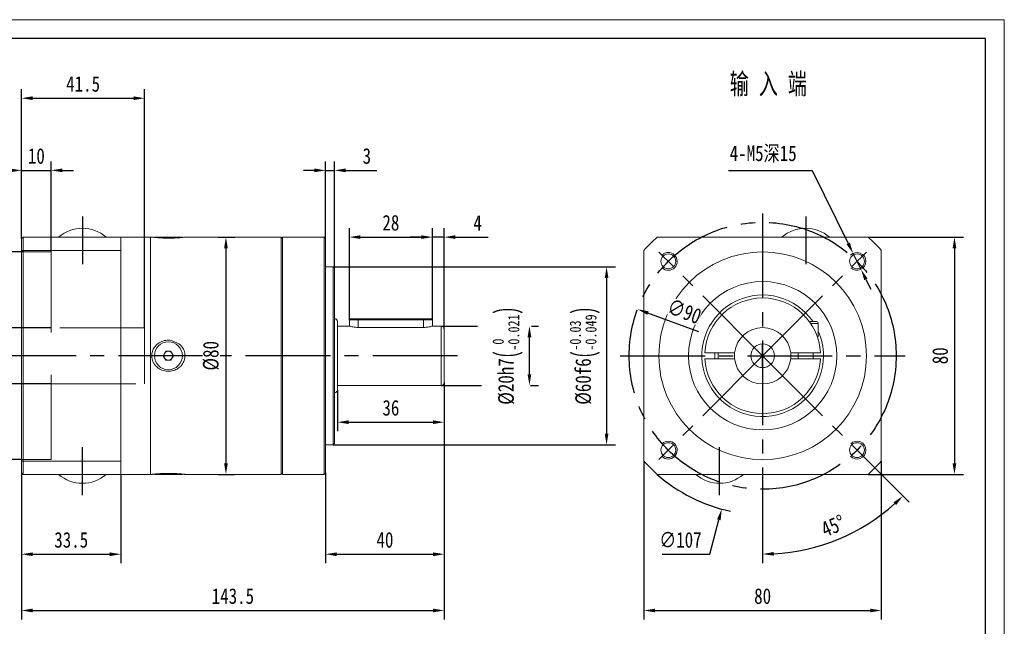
# Model space of a CAD drawing. Header units: millimetres. Extents: x -82 to 450, y -86 to 290.
# Tile 3 of 3: x 118 to 450, y 85 to 290. Entities that reach past the tile are written whole.
import ezdxf

# ---------------------------------------------------------------- set-up
doc = ezdxf.new("R2010")
doc.units = ezdxf.units.MM
doc.header["$LTSCALE"] = 1.5
doc.header["$PDSIZE"] = -1
doc.linetypes.add('CENTER2', pattern=[28.575, 19.05, -3.175, 3.175, -3.175])
doc.linetypes.add('DASHED2', pattern=[9.525, 6.35, -3.175])
doc.layers.get('0').update_dxf_attribs({"lineweight": 18})
doc.layers.get('Defpoints').update_dxf_attribs({"lineweight": 18})
for name, color, linetype in [('1轮廓实线层', 7, 'Continuous'), ('3中心线层', 1, 'CENTER2'), ('4虚线层', 6, 'DASHED2'), ('7标注层', 4, 'Continuous')]:
    doc.layers.add(name, color=color, linetype=linetype)
doc.layers.add('细实线', color=7, linetype='Continuous', lineweight=18)
doc.styles.get("Standard").update_dxf_attribs({"font": 'txt', "width": 0.707})
doc.styles.add('TH_GBDIM', font='txt', dxfattribs={"width": 0.8})
doc.dimstyles.new('TH_GBDIM', dxfattribs={"dimscale": 1.5, "dimtxt": 3.5, "dimasz": 2.5, "dimexe": 2, "dimexo": 0, "dimgap": 1.5, "dimtad": 1, "dimdec": 1, "dimdsep": 46, "dimtxsty": 'TH_GBDIM', "dimcen": 2.5, "dimdle": 5, "dimclrd": 4, "dimclre": 4, "dimclrt": 3, "dimadec": 0, "dimazin": 2, "dimtfac": 0.714286, "dimtdec": 1, "dimtmove": 0, "dimatfit": 3, "dimfxl": 1, "dimtolj": 1, "dimarcsym": 0})

# ---------------------------------------------------------------- blocks, each defined once
blk = doc.blocks.new('*D4')
at = {"layer": '7标注层', "color": 4, "lineweight": -2}
for p, q in [((223.49, 206.54), (318.7, 206.54)), ((315.7, 202.79), (315.7, 150.29)), ((223.49, 146.54), (318.7, 146.54))]:
    blk.add_line(p, q, dxfattribs=at)
at = {"layer": '7标注层', "color": 4}
for points in [[(316.33, 202.79), (315.08, 202.79), (315.7, 206.54)], [(315.08, 150.29), (316.33, 150.29), (315.7, 146.54)]]:
    blk.add_solid(points, dxfattribs=at)
at = {"layer": 'Defpoints', "color": 0}
for p in [(223.49, 206.54), (223.49, 146.54), (315.7, 146.54)]:
    blk.add_point(p, dxfattribs=at)
at = {"layer": '7标注层', "color": 3, "insert": (308.41, 176.54), "char_height": 5.25, "attachment_point": 5, "rotation": 90, "style": 'TH_GBDIM'}
blk.add_mtext('\\A1;{%%c60}{}{f6\\H0.7143x;{\\H2x;\\W0.5;(}\\S-0.03^ -0.049;{\\H2x;\\W0.5;)}}', dxfattribs=at)
blk = doc.blocks.new('*D5')
at = {"layer": '7标注层', "color": 4, "lineweight": -2}
for p, q in [((259.99, 186.54), (272.19, 186.54)), ((290.43, 186.54), (292.7, 186.54)), ((289.7, 170.29), (289.7, 182.79)), ((259.99, 166.54), (273.53, 166.54)), ((290.1, 166.54), (292.7, 166.54))]:
    blk.add_line(p, q, dxfattribs=at)
at = {"layer": '7标注层', "color": 4}
for points in [[(290.32, 182.79), (289.07, 182.79), (289.7, 186.54)], [(289.07, 170.29), (290.32, 170.29), (289.7, 166.54)]]:
    blk.add_solid(points, dxfattribs=at)
at = {"layer": 'Defpoints', "color": 0}
for p in [(259.99, 186.54), (289.7, 186.54), (259.99, 166.54)]:
    blk.add_point(p, dxfattribs=at)
at = {"layer": '7标注层', "color": 3, "insert": (282.4, 176.54), "char_height": 5.25, "attachment_point": 5, "rotation": 90, "style": 'TH_GBDIM'}
blk.add_mtext('\\A1;{%%c20}{}{h7\\H0.7143x;{\\H2x;\\W0.5;(}\\S 0^ -0.021;{\\H2x;\\W0.5;)}}', dxfattribs=at)
blk = doc.blocks.new('*D6')
at = {"layer": '7标注层', "color": 4, "lineweight": -2}
for p, q in [((118.49, 211.54), (71.4, 211.54)), ((74.4, 207.79), (74.4, 145.29)), ((118.49, 141.54), (71.4, 141.54))]:
    blk.add_line(p, q, dxfattribs=at)
at = {"layer": '7标注层', "color": 4}
for points in [[(75.02, 207.79), (73.77, 207.79), (74.4, 211.54)], [(73.77, 145.29), (75.02, 145.29), (74.4, 141.54)]]:
    blk.add_solid(points, dxfattribs=at)
at = {"layer": 'Defpoints', "color": 0}
for p in [(118.49, 211.54), (74.4, 141.54), (118.49, 141.54)]:
    blk.add_point(p, dxfattribs=at)
at = {"layer": '7标注层', "color": 3, "insert": (67.1, 176.54), "char_height": 5.25, "attachment_point": 5, "rotation": 90, "style": 'TH_GBDIM'}
blk.add_mtext('\\A1;{%%c70}{}{F6\\H0.7143x;{\\H2x;\\W0.5;(}\\S+0.049^ +0.03;{\\H2x;\\W0.5;)}}', dxfattribs=at)
blk = doc.blocks.new('*D7')
at = {"layer": '7标注层', "color": 4, "lineweight": -2}
for p, q in [((114.74, 239.05), (110.99, 239.05)), ((118.49, 216.04), (118.49, 242.05)), ((118.49, 239.05), (128.49, 239.05)), ((128.49, 211.54), (128.49, 242.05)), ((132.24, 239.05), (135.99, 239.05))]:
    blk.add_line(p, q, dxfattribs=at)
at = {"layer": '7标注层', "color": 4}
for points in [[(114.74, 238.43), (114.74, 239.68), (118.49, 239.05)], [(132.24, 239.68), (132.24, 238.43), (128.49, 239.05)]]:
    blk.add_solid(points, dxfattribs=at)
at = {"layer": 'Defpoints', "color": 0}
for p in [(128.49, 239.05), (118.49, 216.04), (128.49, 211.54)]:
    blk.add_point(p, dxfattribs=at)
at = {"layer": '7标注层', "color": 3, "insert": (123.49, 243.87), "char_height": 5.25, "attachment_point": 5, "style": 'TH_GBDIM'}
blk.add_mtext('\\A1;{10}{}{}', dxfattribs=at)
blk = doc.blocks.new('*D8')
at = {"layer": '7标注层', "color": 4, "lineweight": -2}
for p, q in [((118.49, 216.54), (118.49, 266.38)), ((159.99, 186.04), (159.99, 266.38)), ((122.24, 263.38), (156.24, 263.38))]:
    blk.add_line(p, q, dxfattribs=at)
at = {"layer": '7标注层', "color": 4}
for points in [[(122.24, 264.01), (122.24, 262.76), (118.49, 263.38)], [(156.24, 262.76), (156.24, 264.01), (159.99, 263.38)]]:
    blk.add_solid(points, dxfattribs=at)
at = {"layer": 'Defpoints', "color": 0}
for p in [(159.99, 263.38), (118.49, 216.54), (159.99, 186.04)]:
    blk.add_point(p, dxfattribs=at)
at = {"layer": '7标注层', "color": 3, "insert": (139.24, 268.18), "char_height": 5.25, "attachment_point": 5, "style": 'TH_GBDIM'}
blk.add_mtext('\\A1;41.5', dxfattribs=at)
blk = doc.blocks.new('*D9')
at = {"layer": '7标注层', "color": 4, "lineweight": -2}
for p, q in [((260.99, 167.54), (260.99, 87.65)), ((118.49, 137.04), (118.49, 87.65)), ((122.24, 90.65), (257.24, 90.65))]:
    blk.add_line(p, q, dxfattribs=at)
at = {"layer": '7标注层', "color": 4}
for points in [[(122.24, 91.28), (122.24, 90.03), (118.49, 90.65)], [(257.24, 90.03), (257.24, 91.28), (260.99, 90.65)]]:
    blk.add_solid(points, dxfattribs=at)
at = {"layer": 'Defpoints', "color": 0}
for p in [(260.99, 167.54), (118.49, 137.04), (260.99, 90.65)]:
    blk.add_point(p, dxfattribs=at)
at = {"layer": '7标注层', "color": 3, "insert": (189.74, 95.47), "char_height": 5.25, "attachment_point": 5, "style": 'TH_GBDIM'}
blk.add_mtext('\\A1;{143.5}{}{}', dxfattribs=at)
blk = doc.blocks.new('*D10')
at = {"layer": '7标注层', "color": 4, "lineweight": -2}
for p, q in [((256.99, 188.64), (256.99, 219.54)), ((260.99, 185.54), (260.99, 219.54)), ((253.24, 216.54), (249.49, 216.54)), ((260.99, 216.54), (256.99, 216.54)), ((264.74, 216.54), (275.78, 216.54))]:
    blk.add_line(p, q, dxfattribs=at)
at = {"layer": '7标注层', "color": 4}
for points in [[(253.24, 215.92), (253.24, 217.17), (256.99, 216.54)], [(264.74, 217.17), (264.74, 215.92), (260.99, 216.54)]]:
    blk.add_solid(points, dxfattribs=at)
at = {"layer": 'Defpoints', "color": 0}
for p in [(256.99, 216.54), (256.99, 188.64), (260.99, 185.54)]:
    blk.add_point(p, dxfattribs=at)
at = {"layer": '7标注层', "color": 3, "insert": (272.24, 221.33), "char_height": 5.25, "attachment_point": 5, "style": 'TH_GBDIM'}
blk.add_mtext('\\A1;4', dxfattribs=at)
blk = doc.blocks.new('*D11')
at = {"layer": '7标注层', "color": 4, "lineweight": -2}
for p, q in [((228.99, 188.64), (228.99, 219.54)), ((256.99, 188.64), (256.99, 219.54)), ((232.74, 216.54), (253.24, 216.54))]:
    blk.add_line(p, q, dxfattribs=at)
at = {"layer": '7标注层', "color": 4}
for points in [[(232.74, 217.17), (232.74, 215.92), (228.99, 216.54)], [(253.24, 215.92), (253.24, 217.17), (256.99, 216.54)]]:
    blk.add_solid(points, dxfattribs=at)
at = {"layer": 'Defpoints', "color": 0}
for p in [(256.99, 216.54), (228.99, 188.64), (256.99, 188.64)]:
    blk.add_point(p, dxfattribs=at)
at = {"layer": '7标注层', "color": 3, "insert": (242.99, 221.36), "char_height": 5.25, "attachment_point": 5, "style": 'TH_GBDIM'}
blk.add_mtext('\\A1;28', dxfattribs=at)
blk = doc.blocks.new('*D12')
at = {"layer": '7标注层', "color": 4, "lineweight": -2}
for p, q in [((224.99, 165.04), (224.99, 151.14)), ((260.99, 165.04), (260.99, 151.14)), ((228.74, 154.14), (257.24, 154.14))]:
    blk.add_line(p, q, dxfattribs=at)
at = {"layer": '7标注层', "color": 4}
for points in [[(228.74, 154.77), (228.74, 153.52), (224.99, 154.14)], [(257.24, 153.52), (257.24, 154.77), (260.99, 154.14)]]:
    blk.add_solid(points, dxfattribs=at)
at = {"layer": 'Defpoints', "color": 0}
for p in [(224.99, 165.04), (260.99, 165.04), (260.99, 154.14)]:
    blk.add_point(p, dxfattribs=at)
at = {"layer": '7标注层', "color": 3, "insert": (242.99, 158.96), "char_height": 5.25, "attachment_point": 5, "style": 'TH_GBDIM'}
blk.add_mtext('\\A1;36', dxfattribs=at)
blk = doc.blocks.new('*D13')
at = {"layer": '7标注层', "color": 4, "lineweight": -2}
for p, q in [((217.24, 239.05), (213.49, 239.05)), ((220.99, 216.04), (220.99, 242.05)), ((220.99, 239.05), (223.99, 239.05)), ((223.99, 206.04), (223.99, 242.05)), ((227.74, 239.05), (238.27, 239.05))]:
    blk.add_line(p, q, dxfattribs=at)
at = {"layer": '7标注层', "color": 4}
for points in [[(217.24, 238.43), (217.24, 239.68), (220.99, 239.05)], [(227.74, 239.68), (227.74, 238.43), (223.99, 239.05)]]:
    blk.add_solid(points, dxfattribs=at)
at = {"layer": 'Defpoints', "color": 0}
for p in [(223.99, 239.05), (220.99, 216.04), (223.99, 206.04)]:
    blk.add_point(p, dxfattribs=at)
at = {"layer": '7标注层', "color": 3, "insert": (234.88, 243.87), "char_height": 5.25, "attachment_point": 5, "style": 'TH_GBDIM'}
blk.add_mtext('\\A1;3', dxfattribs=at)
blk = doc.blocks.new('*D14')
at = {"layer": '7标注层', "color": 4, "lineweight": -2}
for p, q in [((220.99, 137.04), (220.99, 106.62)), ((260.99, 137.04), (260.99, 106.62)), ((224.74, 109.62), (257.24, 109.62))]:
    blk.add_line(p, q, dxfattribs=at)
at = {"layer": '7标注层', "color": 4}
for points in [[(224.74, 110.24), (224.74, 108.99), (220.99, 109.62)], [(257.24, 108.99), (257.24, 110.24), (260.99, 109.62)]]:
    blk.add_solid(points, dxfattribs=at)
at = {"layer": 'Defpoints', "color": 0}
for p in [(220.99, 137.04), (260.99, 137.04), (260.99, 109.62)]:
    blk.add_point(p, dxfattribs=at)
at = {"layer": '7标注层', "color": 3, "insert": (240.99, 114.43), "char_height": 5.25, "attachment_point": 5, "style": 'TH_GBDIM'}
blk.add_mtext('\\A1;40', dxfattribs=at)
blk = doc.blocks.new('*D15')
at = {"layer": '7标注层', "color": 4, "lineweight": -2}
for p, q in [((118.49, 136.54), (118.49, 106.62)), ((151.99, 136.54), (151.99, 106.62)), ((122.24, 109.62), (148.24, 109.62))]:
    blk.add_line(p, q, dxfattribs=at)
at = {"layer": '7标注层', "color": 4}
for points in [[(122.24, 110.24), (122.24, 108.99), (118.49, 109.62)], [(148.24, 108.99), (148.24, 110.24), (151.99, 109.62)]]:
    blk.add_solid(points, dxfattribs=at)
at = {"layer": 'Defpoints', "color": 0}
for p in [(118.49, 136.54), (151.99, 136.54), (151.99, 109.62)]:
    blk.add_point(p, dxfattribs=at)
at = {"layer": '7标注层', "color": 3, "insert": (135.24, 114.43), "char_height": 5.25, "attachment_point": 5, "style": 'TH_GBDIM'}
blk.add_mtext('\\A1;33.5', dxfattribs=at)
blk = doc.blocks.new('*D16')
at = {"layer": '7标注层', "color": 4, "lineweight": -2}
for p, q in [((328.31, 141.01), (328.31, 87.65)), ((408.31, 141.01), (408.31, 87.65)), ((332.06, 90.65), (404.56, 90.65))]:
    blk.add_line(p, q, dxfattribs=at)
at = {"layer": '7标注层', "color": 4}
for points in [[(332.06, 91.28), (332.06, 90.03), (328.31, 90.65)], [(404.56, 90.03), (404.56, 91.28), (408.31, 90.65)]]:
    blk.add_solid(points, dxfattribs=at)
at = {"layer": 'Defpoints', "color": 0}
for p in [(328.31, 141.01), (408.31, 141.01), (408.31, 90.65)]:
    blk.add_point(p, dxfattribs=at)
at = {"layer": '7标注层', "color": 3, "insert": (368.31, 95.47), "char_height": 5.25, "attachment_point": 5, "style": 'TH_GBDIM'}
blk.add_mtext('\\A1;80', dxfattribs=at)
blk = doc.blocks.new('*D17')
at = {"layer": '7标注层', "color": 4, "lineweight": -2}
for p, q in [((403.84, 216.54), (435.96, 216.54)), ((432.96, 212.79), (432.96, 140.29)), ((403.84, 136.54), (435.96, 136.54))]:
    blk.add_line(p, q, dxfattribs=at)
at = {"layer": '7标注层', "color": 4}
for points in [[(433.59, 212.79), (432.34, 212.79), (432.96, 216.54)], [(432.34, 140.29), (433.59, 140.29), (432.96, 136.54)]]:
    blk.add_solid(points, dxfattribs=at)
at = {"layer": 'Defpoints', "color": 0}
for p in [(403.84, 216.54), (403.84, 136.54), (432.96, 136.54)]:
    blk.add_point(p, dxfattribs=at)
at = {"layer": '7标注层', "color": 3, "insert": (428.15, 176.54), "char_height": 5.25, "attachment_point": 5, "rotation": 90, "style": 'TH_GBDIM'}
blk.add_mtext('\\A1;80', dxfattribs=at)
blk = doc.blocks.new('*D18')
at = {"layer": '7标注层', "color": 4, "lineweight": -2}
for p, q in [((356.77, 239.05), (384.97, 239.05)), ((384.97, 239.05), (397.14, 214.41)), ((401.46, 205.67), (398.8, 211.05)), ((403.12, 202.31), (404.78, 198.95))]:
    blk.add_line(p, q, dxfattribs=at)
at = {"layer": '7标注层', "color": 4}
for points in [[(396.58, 214.14), (397.7, 214.69), (398.8, 211.05)], [(403.68, 202.59), (402.56, 202.03), (401.46, 205.67)]]:
    blk.add_solid(points, dxfattribs=at)
at = {"layer": 'Defpoints', "color": 0}
for p in [(398.8, 211.05), (401.46, 205.67)]:
    blk.add_point(p, dxfattribs=at)
at = {"layer": '7标注层', "color": 3, "insert": (368.49, 244.55), "char_height": 5.25, "attachment_point": 5, "style": 'TH_GBDIM'}
blk.add_mtext('\\A1;{4-M5深15}{}{}', dxfattribs=at)
blk = doc.blocks.new('*D23')
at = {"layer": '7标注层', "color": 4, "lineweight": -2}
for p, q in [((368.31, 172.79), (368.31, 180.29)), ((364.56, 176.54), (372.06, 176.54)), ((350.45, 109.62), (353.55, 121.23)), ((334.44, 109.62), (350.45, 109.62))]:
    blk.add_line(p, q, dxfattribs=at)
blk.add_arc((368.31, 176.54), 53.5, 228.3884, 258.2671, dxfattribs=at)
at = {"layer": '7标注层', "color": 4}
blk.add_solid([(354.15, 121.07), (352.94, 121.39), (354.51, 124.85)], dxfattribs=at)
at = {"layer": 'Defpoints', "color": 0}
for p in [(382.11, 228.23), (354.51, 124.85)]:
    blk.add_point(p, dxfattribs=at)
at = {"layer": '7标注层', "color": 3, "insert": (340.6, 114.43), "char_height": 5.25, "attachment_point": 5, "style": 'TH_GBDIM'}
blk.add_mtext('\\A1;{∅107}{}{}', dxfattribs=at)
blk = doc.blocks.new('*D26')
at = {"color": 4, "lineweight": -2}
for p, q in [((403.29, 141.57), (417.72, 127.13)), ((368.31, 128.54), (368.31, 106.66))]:
    blk.add_line(p, q, dxfattribs=at)
blk.add_arc((368.31, 176.54), 66.88, 273.2131, 311.7869, dxfattribs=at)
at = {"color": 4}
for points in [[(413.31, 126.22), (412.45, 127.13), (415.6, 129.25)], [(372.04, 110.39), (372.08, 109.14), (368.31, 109.66)]]:
    blk.add_solid(points, dxfattribs=at)
at = {"layer": 'Defpoints', "color": 0}
for p in [(368.31, 224.54), (368.31, 176.54), (403.29, 141.57), (368.31, 128.54), (385.62, 111.94)]:
    blk.add_point(p, dxfattribs=at)
at = {"color": 3, "insert": (392.07, 119.18), "char_height": 5.25, "attachment_point": 5, "rotation": 22.5, "style": 'TH_GBDIM'}
blk.add_mtext('\\A1;45%%d', dxfattribs=at)
blk = doc.blocks.new('*D28')
at = {"layer": '7标注层', "color": 4, "lineweight": -2}
blk.add_line((346.74, 184.57), (329.65, 190.94), dxfattribs=at)
at = {"layer": '7标注层', "color": 4}
blk.add_solid([(329.87, 191.52), (329.44, 190.35), (326.14, 192.24)], dxfattribs=at)
at = {"layer": 'Defpoints', "color": 0}
for p in [(326.14, 192.24), (410.48, 160.84)]:
    blk.add_point(p, dxfattribs=at)
at = {"layer": '7标注层', "color": 3, "insert": (341.93, 191.51), "char_height": 5.25, "attachment_point": 5, "rotation": 339.5787, "style": 'TH_GBDIM'}
blk.add_mtext('\\A1;∅90', dxfattribs=at)
blk = doc.blocks.new('*D29')
at = {"layer": '7标注层', "color": 4, "lineweight": -2}
for p, q in [((184.79, 216.54), (190.39, 216.54)), ((187.39, 212.79), (187.39, 140.29)), ((184.79, 136.54), (190.39, 136.54))]:
    blk.add_line(p, q, dxfattribs=at)
at = {"layer": '7标注层', "color": 4}
for points in [[(188.02, 212.79), (186.77, 212.79), (187.39, 216.54)], [(186.77, 140.29), (188.02, 140.29), (187.39, 136.54)]]:
    blk.add_solid(points, dxfattribs=at)
at = {"layer": 'Defpoints', "color": 0}
for p in [(184.79, 216.54), (184.79, 136.54), (187.39, 136.54)]:
    blk.add_point(p, dxfattribs=at)
at = {"layer": '7标注层', "color": 3, "insert": (182.38, 176.54), "char_height": 5.25, "attachment_point": 5, "rotation": 90, "style": 'TH_GBDIM'}
blk.add_mtext('\\A1;{%%c80}{}{}', dxfattribs=at)
blk = doc.blocks.new('*D30')
at = {"layer": '7标注层', "color": 4, "lineweight": -2}
for p, q in [((128.49, 185.99), (98.13, 185.99)), ((101.13, 182.24), (101.13, 170.85)), ((128.49, 167.1), (98.13, 167.1)), ((101.13, 167.1), (101.13, 124.58))]:
    blk.add_line(p, q, dxfattribs=at)
at = {"layer": '7标注层', "color": 4}
for points in [[(101.76, 182.24), (100.51, 182.24), (101.13, 185.99)], [(100.51, 170.85), (101.76, 170.85), (101.13, 167.1)]]:
    blk.add_solid(points, dxfattribs=at)
at = {"layer": 'Defpoints', "color": 0}
for p in [(128.49, 185.99), (101.13, 167.1), (128.49, 167.1)]:
    blk.add_point(p, dxfattribs=at)
at = {"layer": '7标注层', "color": 3, "insert": (93.83, 143.96), "char_height": 5.25, "attachment_point": 5, "rotation": 90, "style": 'TH_GBDIM'}
blk.add_mtext('\\A1;{%%c19}{}{G7\\H0.7143x;{\\H2x;\\W0.5;(}\\S+0.028^ +0.007;{\\H2x;\\W0.5;)}}', dxfattribs=at)

msp = doc.modelspace()

# ---------------------------------------------------------------- linework, layer by layer
at = {"color": 7, "linetype": 'Continuous', "lineweight": 15}
for p, q in [((118.491161, 211.880014), (118.491161, 216.042356)), ((118.991162, 216.542357), (118.991162, 212.070514)), ((151.991158, 216.542357), (118.991162, 216.542357)), ((151.991158, 216.542357), (151.991158, 212.070514)), ((161.991159, 176.542356), (161.991159, 216.542357)), ((161.991159, 136.542355), (161.991159, 216.542357)), ((163.276159, 216.542357), (165.633659, 216.542357)), ((165.633659, 216.542357), (172.70616, 216.542357)), ((205.991159, 136.542355), (205.991159, 216.542357)), ((206.49116, 216.542357), (206.49116, 176.542356)), ((220.491159, 136.542355), (220.491159, 216.542357)), ((220.99116, 216.042356), (220.99116, 137.042356)), ((403.840393, 216.542355), (332.784075, 216.542355)), ((118.491161, 141.204697), (118.491161, 211.880014)), ((118.991162, 212.070514), (151.991158, 212.070514)), ((118.991162, 212.070514), (118.991162, 141.014197)), ((151.991158, 176.542356), (151.991158, 212.070514)), ((328.312233, 212.070513), (328.312233, 141.014199)), ((408.312235, 141.014199), (408.312235, 212.070513)), ((223.491161, 146.542356), (223.491161, 206.542355)), ((223.991158, 206.042356), (223.991158, 147.042357)), ((224.99116, 188.042356), (224.99116, 176.542356)), ((231.99116, 188.642356), (228.991161, 188.642356)), ((229.39116, 189.042356), (231.99116, 189.042356)), ((231.99116, 189.042356), (231.99116, 188.642356)), ((231.99116, 189.042356), (253.99116, 189.042356)), ((253.99116, 188.642356), (231.99116, 188.642356)), ((231.99116, 188.642356), (231.99116, 186.081748)), ((253.99116, 186.081748), (231.99116, 186.081748)), ((253.99116, 188.642356), (253.99116, 189.042356)), ((253.99116, 189.042356), (256.591159, 189.042356)), ((256.991158, 188.642356), (253.99116, 188.642356)), ((253.99116, 188.642356), (253.99116, 186.081748)), ((259.991157, 176.542356), (259.991157, 186.542355)), ((384.060249, 188.042356), (386.437233, 188.042356)), ((387.062234, 187.417356), (384.498165, 187.417356)), ((260.991159, 185.542356), (260.991159, 176.542356)), ((387.062234, 183.042356), (386.69701, 183.042356)), ((151.991158, 141.014197), (151.991158, 176.542356)), ((161.991159, 136.542355), (161.991159, 176.542356)), ((166.259109, 176.542356), (167.125135, 178.042356)), ((167.125135, 175.042355), (166.259109, 176.542356)), ((167.125135, 178.042356), (168.857185, 178.042356)), ((168.857185, 178.042356), (169.72321, 176.542356)), ((169.72321, 176.542356), (168.857185, 175.042355)), ((206.49116, 176.542356), (206.49116, 136.542355)), ((224.99116, 176.542356), (224.99116, 165.042356)), ((259.991157, 166.542356), (259.991157, 176.542356)), ((260.991159, 176.542356), (260.991159, 167.542356)), ((349.338569, 177.542356), (358.36236, 177.542356)), ((378.262108, 177.542356), (387.2859, 177.542356)), ((168.857185, 175.042355), (167.125135, 175.042355)), ((349.338569, 175.542356), (358.36236, 175.542356)), ((378.262108, 175.542356), (387.2859, 175.542356)), ((118.491161, 137.042356), (118.491161, 141.204697)), ((151.991158, 141.014197), (118.991162, 141.014197)), ((118.991162, 141.014197), (118.991162, 136.542355)), ((151.991158, 141.014197), (151.991158, 136.542355)), ((118.991162, 136.542355), (151.991158, 136.542355)), ((172.70616, 136.542355), (163.276159, 136.542355)), ((332.784075, 136.542357), (403.840393, 136.542357))]:
    msp.add_line(p, q, dxfattribs=at)
at = {"color": 7, "linetype": 'Continuous', "lineweight": 15, "flags": 128}
for points in [[(352.176524, 175.542356), (352.145567, 176.542356), (352.176524, 177.542356)], [(353.345604, 175.542356), (353.316614, 176.904812), (353.345604, 177.542356)]]:
    msp.add_lwpolyline(points, dxfattribs=at)
at = {"color": 7, "linetype": 'Continuous', "lineweight": 15}
for centre, radius in [((368.312234, 176.542356), 35), ((336.492429, 208.362161), 2.5), ((400.132039, 208.362161), 2.5), ((368.312234, 176.542356), 25), ((167.991159, 176.542356), 4.715), ((368.312234, 176.542356), 4), ((336.492429, 144.722551), 2.5), ((400.132039, 144.722551), 2.5)]:
    msp.add_circle(centre, radius, dxfattribs=at)
for centre, radius, start, end in [((138.991159, 207.375689), 12.166667, 48.88790956, 131.11209044), ((382.812234, 207.375689), 12.166667, 48.88790956, 131.11209044), ((368.312234, 176.542356), 53.5, 131.61160919, 138.38839081), ((368.312234, 176.542356), 53.5, 41.61160919, 48.38839081), ((368.312234, 176.542356), 20.5, 34.12329454, 0), ((368.312234, 176.542356), 19.5, 2.93953449, 177.06046551), ((223.991159, 188.042356), 1, 0, 90), ((259.991159, 185.542356), 1, 0, 90), ((368.312234, 176.542356), 9.5, 6.04232842, 173.95767158), ((386.437234, 187.417356), 0.625, 0, 90), ((368.312234, 176.542356), 20.5, 0, 23.8461757), ((167.991159, 176.542356), 1.5, 150, 210), ((167.991159, 176.542356), 1.5, 90, 150), ((167.991159, 176.542356), 1.5, 30, 90), ((167.991159, 176.542356), 1.5, 330, 30), ((368.312234, 176.542356), 9.5, 173.95767158, 186.04232842), ((368.312234, 176.542356), 9.5, 353.95767158, 6.04232842), ((167.991159, 176.542356), 1.5, 210, 270), ((167.991159, 176.542356), 1.5, 270, 330), ((368.312234, 176.542356), 19.5, 182.93953449, 357.06046551), ((368.312234, 176.542356), 9.5, 186.04232842, 353.95767158), ((259.991159, 167.542356), 1, 270, 0), ((223.991159, 165.042356), 1, 270, 0), ((368.312234, 176.542356), 53.5, 221.61160919, 228.38839081), ((368.312234, 176.542356), 53.5, 311.61160919, 318.38839081), ((138.991159, 145.709022), 12.166667, 228.88790956, 311.11209044), ((353.812234, 145.709023), 12.166667, 228.88790956, 311.11209044)]:
    msp.add_arc(centre, radius, start, end, dxfattribs=at)
at = {"color": 4}
for centre, start, end in [((336.492429, 208.362161), 226.91021317, 135), ((400.132039, 208.362161), 225, 136.91021317), ((336.492429, 144.722551), 225, 133.08978683), ((400.132039, 144.722551), 223.08978683, 135)]:
    msp.add_arc(centre, 3, start, end, dxfattribs=at)
at = {"color": 7, "linetype": 'Continuous', "lineweight": 15}
for points in [[(118.491161, 216.042356), (118.991162, 216.542357)], [(161.991159, 216.542357), (151.991158, 216.542357)], [(162.408509, 216.542357), (161.991159, 216.542357)], [(163.276159, 216.542357), (163.276159, 216.442623)], [(172.70616, 216.442135), (172.70616, 216.542357)], [(205.991159, 216.542357), (173.575975, 216.542357)], [(206.49116, 216.542357), (205.991159, 216.042356)], [(220.491159, 216.542357), (206.49116, 216.542357)], [(220.99116, 216.042356), (220.491159, 216.542357)], [(118.491161, 211.880014), (118.991162, 212.070514)], [(223.491161, 206.542355), (220.99116, 206.542355)], [(223.991158, 206.042356), (223.491161, 206.542355)], [(228.991161, 186.542355), (224.99116, 186.542355)], [(229.39116, 189.042356), (228.991161, 188.642356)], [(228.991161, 188.642356), (228.991161, 186.542355)], [(256.991158, 188.642356), (256.591159, 189.042356)], [(256.991158, 186.542355), (256.991158, 188.642356)], [(259.991157, 186.542355), (256.991158, 186.542355)], [(387.062234, 183.042356), (387.062234, 187.417356)], [(349.338569, 177.542356), (348.837891, 177.542356)], [(358.865012, 177.542356), (358.36236, 177.542356)], [(378.262108, 177.542356), (377.759455, 177.542356)], [(380.312234, 177.542356), (380.312234, 175.542356)], [(385.312234, 175.542356), (385.312234, 177.542356)], [(387.786576, 177.542356), (387.2859, 177.542356)], [(348.837891, 175.542356), (349.338569, 175.542356)], [(358.865012, 175.542356), (358.36236, 175.542356)], [(378.262108, 175.542356), (377.759455, 175.542356)], [(387.786576, 175.542356), (387.2859, 175.542356)], [(224.99116, 166.542356), (259.991157, 166.542356)], [(220.99116, 146.542356), (223.491161, 146.542356)], [(223.491161, 146.542356), (223.991158, 147.042357)], [(118.491161, 141.204697), (118.991162, 141.014197)], [(118.991162, 136.542355), (118.491161, 137.042356)], [(151.991158, 136.542355), (161.991159, 136.542355)], [(161.991159, 136.542355), (162.406309, 136.542355)], [(163.276159, 136.642096), (163.276159, 136.542355)], [(172.70616, 136.542355), (172.70616, 136.642148)], [(173.584291, 136.542355), (205.991159, 136.542355)], [(205.991159, 137.042356), (206.49116, 136.542355)], [(206.49116, 136.542355), (220.491159, 136.542355)], [(220.491159, 136.542355), (220.99116, 137.042356)]]:
    msp.add_open_spline(points, degree=1, dxfattribs=at)
for points, knots in [([(171.828147, 216.359192), (171.397885, 216.32571), (170.716214, 216.272664), (169.610151, 216.222012), (168.670418, 216.19753), (167.690116, 216.193256), (166.71302, 216.210563), (165.759536, 216.248089), (164.881193, 216.300733), (164.090675, 216.362699), (163.439368, 216.424165), (162.925728, 216.479112), (162.58849, 216.5183), (162.408521, 216.540213), (162.408513, 216.540225), (162.408509, 216.54023)], [0, 0, 0, 0, 0.1261971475, 0.1999357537, 0.275671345, 0.3519618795, 0.4304191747, 0.5074261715, 0.5867407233, 0.6623357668, 0.7403441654, 0.8121909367, 0.8864234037, 0.9534835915, 1, 1, 1, 1]), ([(173.575975, 216.540494), (173.575915, 216.540487), (173.575764, 216.540469), (173.415475, 216.520864), (173.119714, 216.486545), (172.63125, 216.432356), (172.131349, 216.386814), (171.828147, 216.359192)], [0, 0, 0, 0, 0.1274109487, 0.3226183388, 0.5102605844, 0.7029616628, 1, 1, 1, 1]), ([(231.99116, 186.081748), (231.662542, 186.091944), (231.005674, 186.112325), (230.122943, 186.254105), (229.442711, 186.410774), (229.036689, 186.528539), (229.028569, 186.531158), (229.02524, 186.532232)], [0, 0, 0, 0, 0.208186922, 0.4161410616, 0.6300743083, 0.848341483, 1, 1, 1, 1]), ([(256.957079, 186.532232), (256.967099, 186.535205), (257.011218, 186.548294), (256.76381, 186.474052), (256.236653, 186.335329), (255.430458, 186.176205), (254.630254, 186.090831), (254.139495, 186.083856), (253.99116, 186.081748)], [0, 0, 0, 0, 0.0602507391, 0.2653070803, 0.4728208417, 0.6883254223, 0.9057943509, 1, 1, 1, 1]), ([(171.828147, 180.365918), (172.021248, 180.179937), (172.407406, 179.808017), (172.893685, 179.122177), (173.280398, 178.339369), (173.527272, 177.483972), (173.614029, 176.616541), (173.555267, 175.773556), (173.354044, 174.962791), (173.027047, 174.198017), (172.575553, 173.492805), (172.005402, 172.850066), (171.326179, 172.296859), (170.539337, 171.838283), (169.670689, 171.505845), (168.730127, 171.308088), (167.756774, 171.267324), (166.773806, 171.386142), (165.82211, 171.670866), (164.933171, 172.109299), (164.140362, 172.694005), (163.474889, 173.392125), (162.956841, 174.187013), (162.60046, 175.028052), (162.408869, 175.899698), (162.370761, 176.757257), (162.482336, 177.594047), (162.724683, 178.389266), (163.096691, 179.13348), (163.588946, 179.821986), (164.195868, 180.431739), (164.915975, 180.959202), (165.729054, 181.372786), (166.629201, 181.664434), (167.580422, 181.807252), (168.564497, 181.796548), (169.536573, 181.616674), (171.828147, 180.365918), (171.828147, 180.365918)], [0, 0, 0, 0, 0.0236005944, 0.0471958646, 0.0737025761, 0.1002015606, 0.1251273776, 0.1500528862, 0.1741918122, 0.1983356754, 0.2230058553, 0.2476825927, 0.2737979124, 0.2999187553, 0.327640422, 0.355364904, 0.3841727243, 0.4129801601, 0.4421098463, 0.4712348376, 0.4998915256, 0.528538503, 0.5558229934, 0.5830977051, 0.6085452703, 0.6339900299, 0.6582414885, 0.6824966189, 0.7068603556, 0.7312304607, 0.7568127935, 0.7824011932, 0.8096251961, 0.8368530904, 0.8653856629, 0.8939190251, 0.9230269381, 1.0000000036, 1.0000000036, 1.0000000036, 1.0000000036]), ([(162.406309, 136.54421), (162.40174, 136.543652), (162.380795, 136.541092), (162.48774, 136.554222), (162.720417, 136.581956), (163.094575, 136.624116), (163.584479, 136.674749), (164.192537, 136.73035), (164.909693, 136.785527), (165.724914, 136.834465), (166.621098, 136.871152), (167.575787, 136.890456), (168.555269, 136.888908), (169.532059, 136.865763), (170.680307, 136.814679), (171.389517, 136.759591), (171.828147, 136.72552)], [0, 0, 0, 0, 0.0179042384, 0.0820585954, 0.1480618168, 0.2125922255, 0.2788274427, 0.3466083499, 0.4161311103, 0.4882317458, 0.5622390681, 0.6377484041, 0.7153618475, 0.7923321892, 0.8715623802, 1, 1, 1, 1]), ([(171.828147, 136.72552), (172.01933, 136.708555), (172.406047, 136.674239), (172.888425, 136.623966), (173.282653, 136.579632), (173.514505, 136.551783), (173.610393, 136.540008), (173.586537, 136.542922), (173.584291, 136.543197)], [0, 0, 0, 0, 0.1832839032, 0.3707379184, 0.5755864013, 0.7871294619, 0.9799515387, 1, 1, 1, 1])]:
    msp.add_open_spline(points, degree=3, knots=knots, dxfattribs=at)
at = {"layer": '3中心线层'}
for p, q in [((138.991159, 223.508475), (138.991159, 207.375689)), ((368.312234, 224.542356), (368.312234, 128.542356)), ((382.812234, 223.508476), (382.812234, 207.375689)), ((368.312234, 176.542356), (333.337673, 211.516917)), ((368.312234, 176.542356), (403.286794, 211.516917)), ((265.461527, 176.542356), (112.95054, 176.542356)), ((320.312234, 176.542356), (416.312234, 176.542356)), ((368.312234, 176.542356), (333.337673, 141.567796)), ((368.312234, 176.542356), (403.286794, 141.567796)), ((138.991159, 129.576236), (138.991159, 145.709022)), ((353.812234, 129.576236), (353.812234, 145.709023))]:
    msp.add_line(p, q, dxfattribs=at)
msp.add_circle((368.312234, 176.542356), 45, dxfattribs=at)
msp.add_circle((368.312234, 176.542356), 45, dxfattribs=at)
msp.add_circle((368.312234, 176.542356), 45, dxfattribs=at)
msp.add_circle((368.312234, 176.542356), 45, dxfattribs=at)
at = {"layer": '4虚线层', "lineweight": 15, "ltscale": 3}
for p, q in [((118.491161, 211.542355), (128.491166, 211.542355)), ((128.491166, 141.542357), (128.491166, 211.542355)), ((159.991163, 185.989577), (128.491166, 185.989577)), ((159.991163, 186.042355), (159.991163, 167.095134)), ((128.491166, 167.095134), (159.991163, 167.095134)), ((128.491166, 141.542357), (118.491161, 141.542357))]:
    msp.add_line(p, q, dxfattribs=at)
at = {"layer": '细实线', "color": 3}
msp.add_lwpolyline([(-82.324788, -86.404096), (449.766702, -86.404096), (449.766702, 289.8606), (-82.324788, 289.8606)], close=True, dxfattribs=at)
at = {"layer": '细实线', "color": 3, "lineweight": 25}
msp.add_lwpolyline([(-50.652675, -80.069674), (443.43228, -80.069674), (443.43228, 283.526178), (-50.652675, 283.526178)], close=True, dxfattribs=at)

# ---------------------------------------------------------------- texts
at = {"color": 3, "insert": (357.21071, 271.760055), "char_height": 7, "width": 57.44793586, "attachment_point": 1}
msp.add_mtext('输 入 端', dxfattribs=at)

# ---------------------------------------------------------------- dimensions: what is measured, and where the dimension line sits
dim = msp.add_angular_dim_2l(base=(385.621586, 111.942974), line1=((368.312234, 176.542356), (403.286794, 141.567796)), line2=((368.312234, 224.542356), (368.312234, 128.542356)), dimstyle='TH_GBDIM')
dim.commit()
dim.dimension.update_dxf_attribs({"geometry": '*D26', "text_midpoint": (392.073504, 119.177576)})
at = {"layer": '7标注层'}
for base, p1, p2, picture, middle in [((159.991163, 263.381195), (118.491161, 216.542354), (159.991163, 186.042355), '*D8', (139.241162, 263.381195)), ((256.991158, 216.542357), (260.991159, 185.542356), (256.991158, 188.642356), '*D10', (272.241159, 216.542357)), ((408.312235, 90.652516), (328.312233, 141.014199), (408.312235, 141.014199), '*D16', (368.312234, 90.652516)), ((151.991161, 109.617135), (118.491161, 136.542356), (151.991161, 136.542356), '*D15', (135.241161, 109.617135)), ((260.991159, 109.617135), (220.991156, 137.042357), (260.991159, 137.042357), '*D14', (240.991157, 109.617135))]:
    dim = msp.add_linear_dim(base=base, p1=p1, p2=p2, dimstyle='TH_GBDIM', override={"dimexo": 0, "dimgap": 1.5, "dimtad": 1, "dimjust": 0, "dimdec": 5, "dimlfac": 1, "dimse1": 0, "dimse2": 0, "dimsd1": 0, "dimsd2": 0}, dxfattribs=at)
    dim.commit()
    dim.dimension.update_dxf_attribs({"geometry": picture, "text_midpoint": middle, "dimtype": 160})
for base, p1, p2, text, override, picture, middle in [((128.491166, 239.054516), (118.491161, 216.042356), (128.491166, 211.542355), '{<>}{}{}', {"dimexo": 0, "dimgap": 1.5, "dimtad": 1, "dimjust": 0, "dimdec": 0, "dimlfac": 1, "dimse1": 0, "dimse2": 0, "dimsd1": 0, "dimsd2": 0}, '*D7', (123.491163, 239.054516)), ((260.991159, 90.652516), (118.491161, 137.042356), (260.991159, 167.542356), '{143.5}{}{}', {"dimexo": 0, "dimgap": 1.5, "dimtad": 1, "dimjust": 0, "dimdec": 5, "dimlfac": 1, "dimse1": 0, "dimse2": 0, "dimsd1": 0, "dimsd2": 0}, '*D9', (189.74116, 90.652516))]:
    dim = msp.add_linear_dim(base=base, p1=p1, p2=p2, text=text, dimstyle='TH_GBDIM', override=override, dxfattribs=at)
    dim.commit()
    dim.dimension.update_dxf_attribs({"geometry": picture, "text_midpoint": middle, "dimtype": 160})
for base, p1, p2, picture, middle in [((223.991155, 239.054516), (220.991156, 216.042357), (223.991155, 206.042355), '*D13', (234.879143, 243.870857)), ((256.991158, 216.542357), (228.991157, 188.642356), (256.991158, 188.642356), '*D11', (242.991158, 221.358697)), ((260.991159, 154.144345), (224.991157, 165.042355), (260.991159, 165.042355), '*D12', (242.991158, 158.960686))]:
    dim = msp.add_linear_dim(base=base, p1=p1, p2=p2, dimstyle='TH_GBDIM', override={"dimexo": 0, "dimgap": 1.5, "dimtad": 1, "dimjust": 0, "dimdec": 5, "dimlfac": 1, "dimse1": 0, "dimse2": 0, "dimsd1": 0, "dimsd2": 0}, dxfattribs=at)
    dim.commit()
    dim.dimension.update_dxf_attribs({"geometry": picture, "text_midpoint": middle})
for p1, p2, text, override, picture, middle in [((401.461102, 205.672628), (398.802976, 211.051695), '{4-M5深15}{}{}', {"dimgap": 1.5, "dimtad": 1, "dimtih": 0, "dimtoh": 1, "dimdec": 0, "dimlfac": 1, "dimse1": 0, "dimse2": 0, "dimsd1": 0, "dimsd2": 0, "dimtix": 0, "dimtofl": 1, "dimatfit": 3}, '*D18', (368.486396, 239.054516)), ((382.110499, 228.232373), (354.513968, 124.852339), '{<>}{}{}', {"dimgap": 1.5, "dimtad": 1, "dimtih": 1, "dimtoh": 1, "dimdec": 1, "dimlfac": 1, "dimse1": 0, "dimse2": 0, "dimsd1": 0, "dimsd2": 0, "dimtix": 0, "dimtofl": 0, "dimatfit": 3}, '*D23', (340.597044, 109.617135))]:
    dim = msp.add_diameter_dim_2p(p1=p1, p2=p2, text=text, dimstyle='TH_GBDIM', override=override, dxfattribs=at)
    dim.commit()
    dim.dimension.update_dxf_attribs({"geometry": picture, "text_midpoint": middle, "dimtype": 163})
dim = msp.add_linear_dim(base=(432.961545, 136.542356), p1=(403.840392, 216.542356), p2=(403.840392, 136.542356), angle=90, dimstyle='TH_GBDIM', override={"dimexo": 0, "dimgap": 1.5, "dimtad": 1, "dimjust": 0, "dimdec": 5, "dimlfac": 1, "dimse1": 0, "dimse2": 0, "dimsd1": 0, "dimsd2": 0}, dxfattribs=at)
dim.commit()
dim.dimension.update_dxf_attribs({"geometry": '*D17', "text_midpoint": (432.961545, 176.542356), "dimtype": 160})
for base, p1, p2, text, override, picture, middle in [((74.397865, 141.542357), (118.491161, 211.542355), (118.491161, 141.542357), '{%%c<>}{}{F6\\H0.7143x;{\\H2x;\\W0.5;(}\\S+0.049^ +0.03;{\\H2x;\\W0.5;)}}', {"dimdec": 0}, '*D6', (74.397865, 176.542356)), ((315.703011, 146.542356), (223.491157, 206.542357), (223.491157, 146.542356), '{%%c<>}{}{f6\\H0.7143x;{\\H2x;\\W0.5;(}\\S-0.03^ -0.049;{\\H2x;\\W0.5;)}}', {"dimdec": 5}, '*D4', (315.703011, 176.542356)), ((289.698741, 186.542356), (259.991156, 166.542356), (259.991156, 186.542356), '{%%c<>}{}{h7\\H0.7143x;{\\H2x;\\W0.5;(}\\S 0^ -0.021;{\\H2x;\\W0.5;)}}', {"dimdec": 5}, '*D5', (289.698741, 176.542356))]:
    dim = msp.add_linear_dim(base=base, p1=p1, p2=p2, angle=90, text=text, dimstyle='TH_GBDIM', override=override, dxfattribs=at)
    dim.commit()
    dim.dimension.update_dxf_attribs({"geometry": picture, "text_midpoint": middle, "dimtype": 160})
dim = msp.add_linear_dim(base=(101.130793, 167.095134), p1=(128.491166, 185.989577), p2=(128.491166, 167.095134), angle=90, text='{%%c19}{}{G7\\H0.7143x;{\\H2x;\\W0.5;(}\\S+0.028^ +0.007;{\\H2x;\\W0.5;)}}', dimstyle='TH_GBDIM', override={"dimexo": 0, "dimgap": 1.5, "dimtad": 1, "dimjust": 0, "dimdec": 5, "dimlfac": 1, "dimse1": 0, "dimse2": 0, "dimsd1": 0, "dimsd2": 0}, dxfattribs=at)
dim.commit()
dim.dimension.update_dxf_attribs({"geometry": '*D30', "text_midpoint": (93.833556, 143.962041)})

# ---------------------------------------------------------------- next in the draw order: wipeouts: each hides what was drawn before it
for points in [[(335.676854, 190.773904), (337.718035, 196.256247), (348.214144, 192.348345), (346.172962, 186.866002)], [(185.440688, 170.642355), (179.590688, 170.642355), (179.590688, 182.442355), (185.440688, 182.442355)]]:
    msp.add_wipeout(points).dxf.layer = '1轮廓实线层'

# ---------------------------------------------------------------- next in the draw order: dimensions: what is measured, and where the dimension line sits
dim = msp.add_linear_dim(base=(187.390688, 136.542356), p1=(184.792672, 216.542354), p2=(184.792672, 136.542356), angle=90, text='{%%c<>}{}{}', dimstyle='TH_GBDIM', override={"dimexo": 0, "dimgap": 1.5, "dimtad": 1, "dimjust": 0, "dimdec": 5, "dimlfac": 1, "dimse1": 0, "dimse2": 0, "dimsd1": 0, "dimsd2": 0}, dxfattribs=at)
dim.commit()
dim.dimension.update_dxf_attribs({"geometry": '*D29', "text_midpoint": (182.382664, 176.542355)})
dim = msp.add_diameter_dim_2p(p1=(410.484099, 160.840963), p2=(326.140368, 192.24375), dimstyle='TH_GBDIM', override={"dimgap": 1.5, "dimtad": 1, "dimtih": 0, "dimtoh": 0, "dimdec": 1, "dimlfac": 1, "dimse1": 0, "dimse2": 0, "dimsd1": 0, "dimsd2": 0, "dimtix": 0}, dxfattribs=at)
dim.commit()
dim.dimension.update_dxf_attribs({"geometry": '*D28', "text_midpoint": (340.244514, 186.992506), "dimtype": 163})

doc.saveas('drawing.dxf')
